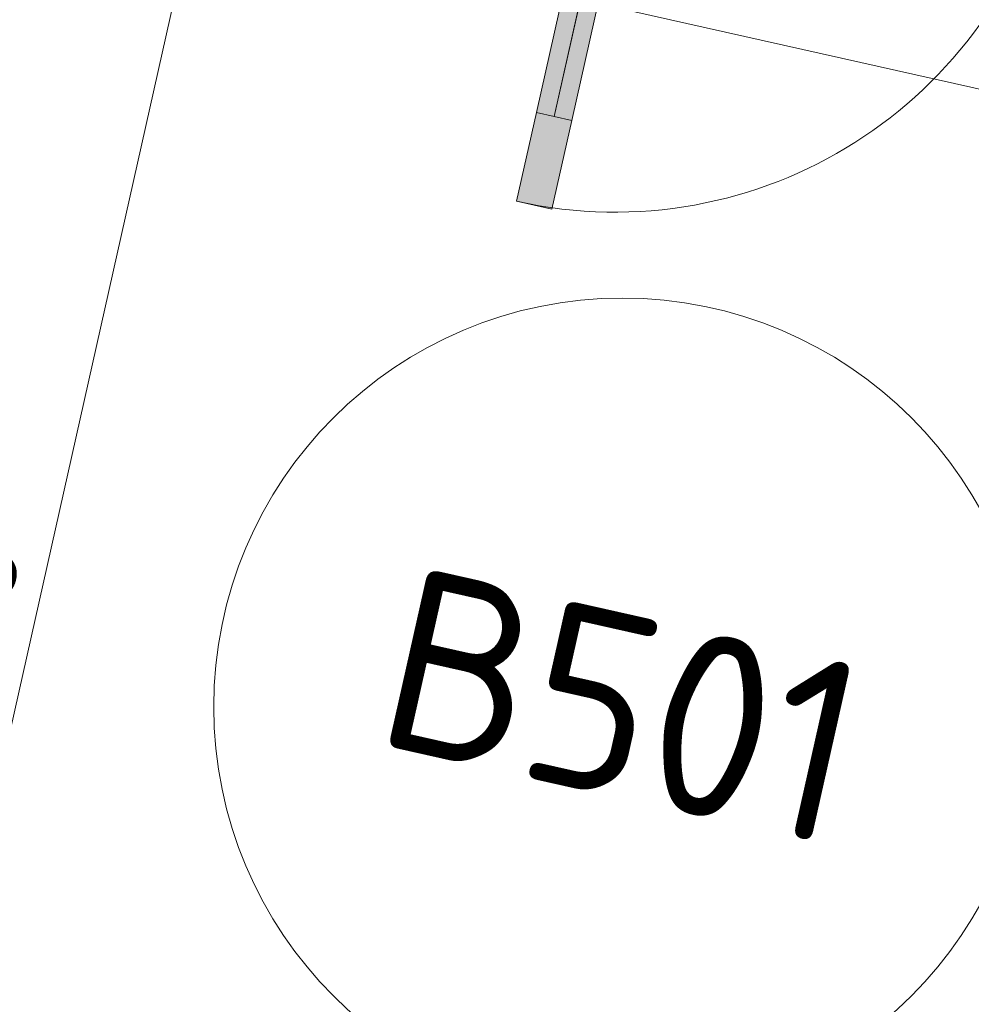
# Model space of a CAD drawing. Header units: millimetres. Extents: x -7218036 to -6920397, y 6117771 to 6333681.
# Tile 25 of 89: x -7184950 to -7183902, y 6137555 to 6138639. Entities that reach past the tile are written whole.
import ezdxf
from ezdxf.enums import TextEntityAlignment as Align

# ---------------------------------------------------------------- set-up
doc = ezdxf.new("R2010")
doc.units = ezdxf.units.MM
doc.header["$MEASUREMENT"] = 0
for name, color, linetype in [('S - автостоянка.АР', 7, 'Continuous'), ('АР-Стены_Перегородки_100_.АР', 7, 'Continuous'), ('АР-Чертеж-Размеры.АР', 7, 'Continuous')]:
    doc.layers.add(name, color=color, linetype=linetype)
for name, color, linetype, lineweight in [('АР-Чертеж-Размеры.АР_Ном._пера__1', 7, 'Continuous', 0), ('Двери Archicad_Ном._пера__120', 7, 'Continuous', 0), ('Паспорта Зон Archicad_Ном._пера__1', 7, 'Continuous', 0)]:
    doc.layers.add(name, color=color, linetype=linetype, lineweight=lineweight)
doc.styles.add('РЎР“Р•РќР•Р\xa0Р\x98Р\xa0_РЎРўР\x98Р›Р¬_1', font='GOST_Common.ttf')
doc.styles.add('РЎР“Р•РќР•Р\xa0Р\x98Р\xa0_РЎРўР\x98Р›Р¬_2', font='calibri.ttf')
doc.dimstyles.new('СГЕНЕРИР_СТИЛЬ__6', dxfattribs={"dimtxt": 150, "dimasz": 190, "dimexe": 0.18, "dimexo": 2000, "dimgap": 0, "dimtad": 1, "dimdec": 0, "dimzin": 0, "dimdsep": 46, "dimtxsty": 'РЎР“Р•РќР•Р\xa0Р\x98Р\xa0_РЎРўР\x98Р›Р¬_1', "dimblk": 'ARROWHEAD_6', "dimblk1": 'ARROWHEAD_6', "dimblk2": 'ARROWHEAD_6', "dimcen": 0.09, "dimclrd": 7, "dimclre": 7, "dimclrt": 7, "dimazin": 0, "dimtfac": 1, "dimtdec": 4, "dimtmove": 0, "dimatfit": 3, "dimfxl": 1, "dimtolj": 1, "dimtzin": 0, "dimarcsym": 0})

# ---------------------------------------------------------------- blocks, each defined once
blk = doc.blocks.new('Тамбур_В501_30_5', base_point=(-7183060.3, 6137497.8))
at = {"layer": 'Паспорта Зон Archicad_Ном._пера__1', "color": 7, "linetype": 'Continuous', "lineweight": 0}
blk.add_circle((-7184286.1, 6137882.7), 450, dxfattribs=at)
at = {"layer": 'Паспорта Зон Archicad_Ном._пера__1', "color": 7, "lineweight": 0, "style": 'РЎР“Р•РќР•Р\xa0Р\x98Р\xa0_РЎРўР\x98Р›Р¬_1'}
blk.add_attdef('ROOM_NUMBER', text='', height=200, rotation=347.3417, dxfattribs=at).set_placement((-7184286.1, 6137883.7), align=Align.MIDDLE_CENTER)
at = {"layer": 'Паспорта Зон Archicad_Ном._пера__1', "color": 7, "lineweight": 0, "style": 'РЎР“Р•РќР•Р\xa0Р\x98Р\xa0_РЎРўР\x98Р›Р¬_2'}
blk.add_attdef('ROOM_AREA', text='', height=200, rotation=347.3417, dxfattribs=at).set_placement((-7182565.1, 6136389.5), align=Align.MIDDLE_RIGHT)
blk = doc.blocks.new('Полуторная Дверь 23[33]_5', base_point=(-6566190.3, 6562677.8))
at = {"layer": 'Двери Archicad_Ном._пера__120', "linetype": 'Continuous', "lineweight": 0, "true_color": 0xffffff}
for points in [[(-7184380.8, 6138536.9), (-7184361.3, 6138532.5), (-7184296.9, 6138819.4), (-7184316.4, 6138823.8)], [(-7184361.3, 6138532.5), (-7184341.8, 6138528.2), (-7184277.4, 6138815), (-7184296.9, 6138819.4)], [(-7184402.7, 6138439.4), (-7184363.7, 6138430.6), (-7184341.8, 6138528.2), (-7184380.8, 6138536.9)]]:
    blk.add_hatch(color=7, dxfattribs=at).paths.add_polyline_path(points)
at = {"layer": 'Двери Archicad_Ном._пера__120', "color": 7, "linetype": 'Continuous', "lineweight": 0}
for p, q in [((-7184361.3, 6138532.5), (-7184296.9, 6138819.4)), ((-7184402.7, 6138439.4), (-7184380.8, 6138536.9)), ((-7184380.8, 6138536.9), (-7184341.8, 6138528.2)), ((-7184341.8, 6138528.2), (-7184363.7, 6138430.6)), ((-7184363.7, 6138430.6), (-7184402.7, 6138439.4))]:
    blk.add_line(p, q, dxfattribs=at)
at = {"layer": 'Двери Archicad_Ном._пера__120', "color": 7, "linetype": 'Continuous', "lineweight": 0, "flags": 128}
for points in [[(-7184380.8, 6138536.9), (-7184316.4, 6138823.8), (-7184296.9, 6138819.4), (-7184361.3, 6138532.5)], [(-7184361.3, 6138532.5), (-7184296.9, 6138819.4), (-7184277.4, 6138815), (-7184341.8, 6138528.2)]]:
    blk.add_lwpolyline(points, close=True, dxfattribs=at)
at = {"layer": 'Двери Archicad_Ном._пера__120', "color": 7, "linetype": 'Continuous', "lineweight": 0}
blk.add_arc((-7184294.5, 6138921.3), 494, 257.3417, 347.3417, dxfattribs=at)
blk = doc.blocks.new('Стена_220_5', base_point=(-7185110.7, 6139181.5))
at = {"layer": 'Двери Archicad_Ном._пера__120', "color": 7, "linetype": 'Continuous', "lineweight": 0}
blk.add_blockref('Полуторная Дверь 23[33]_5', (-6566190.3, 6562677.8), dxfattribs=at)
blk = doc.blocks.new('*D696', base_point=(-6566190.3, 6562677.8))
at = {"layer": 'АР-Чертеж-Размеры.АР_Ном._пера__1', "color": 7, "linetype": 'Continuous', "lineweight": 0, "transparency": 16777216}
for p, q in [((-7184700.6, 6139012.6), (-7184667.7, 6139158.9)), ((-7184624.9, 6138893.1), (-7184776.2, 6139132)), ((-7184517.6, 6138971.5), (-7184883.5, 6139053.6)), ((-7185237.5, 6136622.1), (-7184700.6, 6139012.6)), ((-7185313.1, 6136741.5), (-7185161.8, 6136502.6)), ((-7185054.5, 6136581), (-7185420.4, 6136663.1)), ((-7185270.3, 6136475.7), (-7185237.5, 6136622.1))]:
    blk.add_line(p, q, dxfattribs=at)
at = {"layer": 'АР-Чертеж-Размеры.АР_Ном._пера__1', "color": 7, "lineweight": 0, "transparency": 16777216, "insert": (-7185052.2, 6137583.8), "char_height": 150, "attachment_point": 7, "rotation": 77.3416, "style": 'РЎР“Р•РќР•Р\xa0Р\x98Р\xa0_РЎРўР\x98Р›Р¬_1'}
blk.add_mtext('\\A1;{\\pql;\\fGOST Common|b0|i0|c204|p0;\\W1.000000;2\xa0450}', dxfattribs=at)
blk = doc.blocks.new('ARROWHEAD_6')
at = {"color": 0, "linetype": 'Continuous', "lineweight": 0}
for p, q in [((-0.5, -0.5), (0.5, 0.5)), ((0, 0), (-1, 0))]:
    blk.add_line(p, q, dxfattribs=at)
blk = doc.blocks.new('*D715', base_point=(-6566190.3, 6562677.8))
at = {"layer": 'АР-Чертеж-Размеры.АР_Ном._пера__1', "color": 7, "linetype": 'Continuous', "lineweight": 0, "transparency": 16777216}
for p, q in [((-7185069.5, 6138634.8), (-7184987.4, 6139000.7)), ((-7184909, 6138893.4), (-7185147.9, 6138742.1)), ((-7185174.8, 6138850.6), (-7185028.5, 6138817.7)), ((-7185028.5, 6138817.7), (-7182130.3, 6138166.8)), ((-7182171.4, 6137983.9), (-7182089.2, 6138349.8)), ((-7182249.8, 6138091.2), (-7182010.8, 6138242.5)), ((-7182130.3, 6138166.8), (-7181983.9, 6138134))]:
    blk.add_line(p, q, dxfattribs=at)
at = {"layer": 'АР-Чертеж-Размеры.АР_Ном._пера__1', "color": 7, "lineweight": 0, "transparency": 16777216, "insert": (-7183805.4, 6138573.8), "char_height": 150, "attachment_point": 7, "rotation": 347.3417, "style": 'РЎР“Р•РќР•Р\xa0Р\x98Р\xa0_РЎРўР\x98Р›Р¬_1'}
blk.add_mtext('\\A1;{\\pql;\\fGOST Common|b0|i0|c204|p0;\\W1.000000;2\xa0970}', dxfattribs=at)

msp = doc.modelspace()

# ---------------------------------------------------------------- block references
at = {"layer": 'S - автостоянка.АР', "color": 7, "linetype": 'Continuous', "lineweight": 0}
ref = msp.add_blockref('Тамбур_В501_30_5', (-7183060.3, 6137497.8), dxfattribs=at)
ref.add_attrib('ROOM_NUMBER', 'В501', dxfattribs={"layer": 'Паспорта Зон Archicad_Ном._пера__1', "color": 7, "lineweight": 0, "height": 200, "rotation": 347.3417, "style": 'РЎР“Р•РќР•Р\xa0Р\x98Р\xa0_РЎРўР\x98Р›Р¬_1'}).set_placement((-7184286.1, 6137883.7), align=Align.MIDDLE_CENTER)
at = {"layer": 'АР-Стены_Перегородки_100_.АР', "color": 7, "lineweight": 0}
msp.add_blockref('Стена_220_5', (-7185110.7, 6139181.5), dxfattribs=at)

# ---------------------------------------------------------------- dimensions: what is measured, and where the dimension line sits
at = {"layer": 'АР-Чертеж-Размеры.АР', "color": 7, "linetype": 'Continuous', "lineweight": 0}
for base, p1, p2, angle, picture, middle, turn in [((-7184700.6, 6139012.6), (-7185370.7, 6136652), (-7185049.1, 6139090.8), 77.3416, '*D696', (-7185069, 6137851.3), 77.3416), ((-7182130.3, 6138166.8), (-7185028.5, 6138817.7), (-7182130.3, 6138166.8), 347.3417, '*D715', (-7183538, 6138590.6), 347.3417)]:
    dim = msp.add_linear_dim(base=base, p1=p1, p2=p2, angle=angle, dimstyle='СГЕНЕРИР_СТИЛЬ__6', dxfattribs=at)
    dim.commit()
    dim.dimension.update_dxf_attribs({"geometry": picture, "text_midpoint": middle, "dimtype": 160, "text_rotation": turn})

doc.saveas('drawing.dxf')
